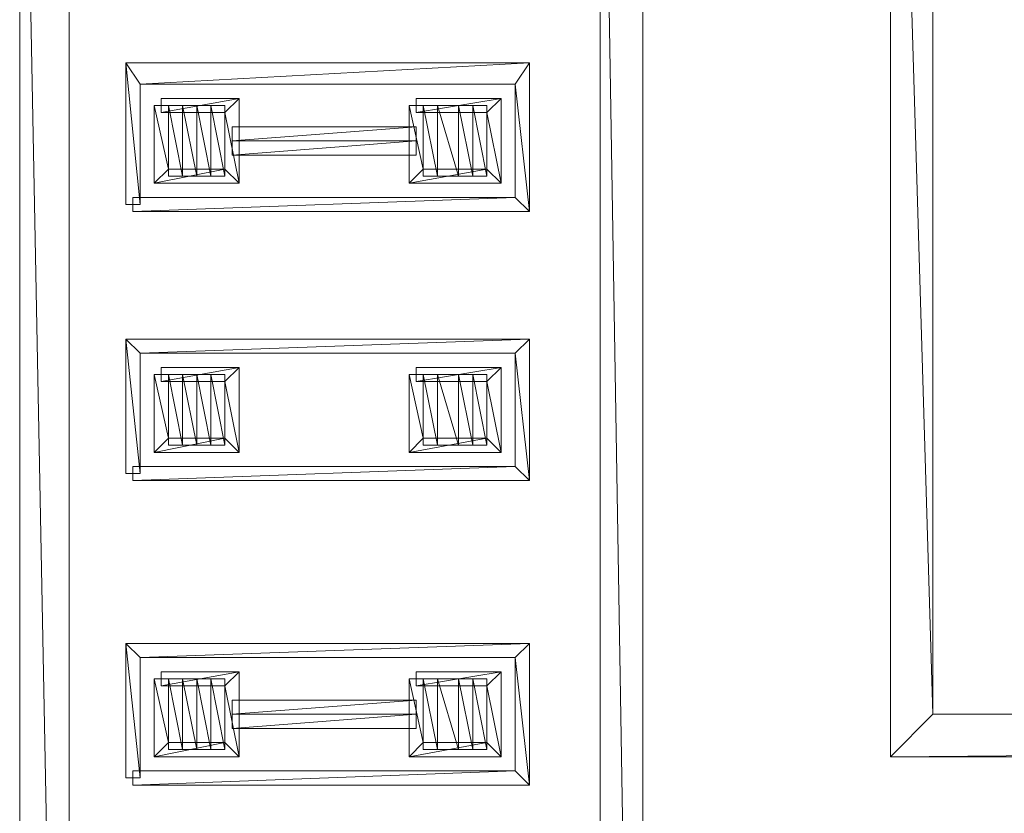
# Model space of a CAD drawing. Header units: millimetres. Extents: x 22250 to 51280, y -5012 to 7692.
# Tile 171 of 183: x 50795 to 50805, y 2803 to 2811. Entities that reach past the tile are written whole.
import ezdxf

# ---------------------------------------------------------------- set-up
doc = ezdxf.new("R2010")
doc.units = ezdxf.units.MM
doc.layers.add('Warstwa 1', color=253, linetype='Continuous', lineweight=5)

msp = doc.modelspace()

# ---------------------------------------------------------------- linework, layer by layer
at = {"layer": 'Warstwa 1'}
for points in [[(50803.9154, 2803.6212), (50803.9154, 2803.6212), (50804.328, 2804.0339), (50804.328, 2804.0339), (50804.328, 2804.0339), (50804.328, 2804.0339), (50803.9154, 2817.7886), (50803.9154, 2817.7886), (50803.9154, 2817.7886), (50803.9154, 2817.7886), (50803.9154, 2803.6212), (50803.9154, 2803.6212)], [(50804.328, 2804.0339), (50804.328, 2804.0339), (50803.9154, 2817.7886), (50803.9154, 2817.7886), (50803.9154, 2817.7886), (50803.9154, 2817.7886), (50804.328, 2817.7886), (50804.328, 2817.7886), (50804.328, 2817.7886), (50804.328, 2817.7886), (50804.328, 2804.0339), (50804.328, 2804.0339)], [(50801.5085, 2816.6194), (50801.5085, 2816.6194), (50801.0958, 2816.2067), (50801.0958, 2816.2067), (50801.0958, 2816.2067), (50801.0958, 2816.2067), (50801.5085, 2791.0357), (50801.5085, 2791.0357), (50801.5085, 2791.0357), (50801.5085, 2791.0357), (50801.5085, 2816.6194), (50801.5085, 2816.6194)], [(50795.4563, 2791.0357), (50795.4563, 2791.0357), (50795.9378, 2791.4484), (50795.9378, 2791.4484), (50795.9378, 2791.4484), (50795.9378, 2791.4484), (50795.4563, 2816.4131), (50795.4563, 2816.4131), (50795.4563, 2816.4131), (50795.4563, 2816.4131), (50795.4563, 2791.0357), (50795.4563, 2791.0357)], [(50795.9378, 2791.4484), (50795.9378, 2791.4484), (50795.4563, 2816.4131), (50795.4563, 2816.4131), (50795.4563, 2816.4131), (50795.4563, 2816.4131), (50795.9378, 2816.4131), (50795.9378, 2816.4131), (50795.9378, 2816.4131), (50795.9378, 2816.4131), (50795.9378, 2791.4484), (50795.9378, 2791.4484)], [(50801.0958, 2816.2067), (50801.0958, 2816.2067), (50801.5085, 2791.0357), (50801.5085, 2791.0357), (50801.5085, 2791.0357), (50801.5085, 2791.0357), (50801.0958, 2791.4484), (50801.0958, 2791.4484), (50801.0958, 2791.4484), (50801.0958, 2791.4484), (50801.0958, 2816.2067), (50801.0958, 2816.2067)], [(50796.4879, 2808.9855), (50796.4879, 2808.9855), (50796.6255, 2808.9855), (50796.6255, 2808.9855), (50796.6255, 2808.9855), (50796.6255, 2808.9855), (50796.4879, 2810.3611), (50796.4879, 2810.3611), (50796.4879, 2810.3611), (50796.4879, 2810.3611), (50796.4879, 2808.9855), (50796.4879, 2808.9855)], [(50796.6255, 2808.9855), (50796.6255, 2808.9855), (50796.4879, 2810.3611), (50796.4879, 2810.3611), (50796.4879, 2810.3611), (50796.4879, 2810.3611), (50796.6255, 2810.1547), (50796.6255, 2810.1547), (50796.6255, 2810.1547), (50796.6255, 2810.1547), (50796.6255, 2808.9855), (50796.6255, 2808.9855)], [(50796.4879, 2810.3611), (50796.4879, 2810.3611), (50796.6255, 2810.1547), (50796.6255, 2810.1547), (50796.6255, 2810.1547), (50796.6255, 2810.1547), (50800.408, 2810.3611), (50800.408, 2810.3611), (50800.408, 2810.3611), (50800.408, 2810.3611), (50796.4879, 2810.3611), (50796.4879, 2810.3611)], [(50796.6255, 2810.1547), (50796.6255, 2810.1547), (50800.408, 2810.3611), (50800.408, 2810.3611), (50800.408, 2810.3611), (50800.408, 2810.3611), (50800.2705, 2810.1547), (50800.2705, 2810.1547), (50800.2705, 2810.1547), (50800.2705, 2810.1547), (50796.6255, 2810.1547), (50796.6255, 2810.1547)], [(50800.408, 2810.3611), (50800.408, 2810.3611), (50800.2705, 2810.1547), (50800.2705, 2810.1547), (50800.2705, 2810.1547), (50800.2705, 2810.1547), (50800.408, 2808.9168), (50800.408, 2808.9168), (50800.408, 2808.9168), (50800.408, 2808.9168), (50800.408, 2810.3611), (50800.408, 2810.3611)], [(50800.2705, 2810.1547), (50800.2705, 2810.1547), (50800.408, 2808.9168), (50800.408, 2808.9168), (50800.408, 2808.9168), (50800.408, 2808.9168), (50800.2705, 2809.0543), (50800.2705, 2809.0543), (50800.2705, 2809.0543), (50800.2705, 2809.0543), (50800.2705, 2810.1547), (50800.2705, 2810.1547)], [(50797.4508, 2809.8795), (50797.4508, 2809.8795), (50797.5884, 2810.0171), (50797.5884, 2810.0171), (50797.5884, 2810.0171), (50797.5884, 2810.0171), (50796.8318, 2809.8795), (50796.8318, 2809.8795), (50796.8318, 2809.8795), (50796.8318, 2809.8795), (50797.4508, 2809.8795), (50797.4508, 2809.8795)], [(50797.5884, 2810.0171), (50797.5884, 2810.0171), (50796.8318, 2809.8795), (50796.8318, 2809.8795), (50796.8318, 2809.8795), (50796.8318, 2809.8795), (50796.8318, 2810.0171), (50796.8318, 2810.0171), (50796.8318, 2810.0171), (50796.8318, 2810.0171), (50797.5884, 2810.0171), (50797.5884, 2810.0171)], [(50797.5884, 2809.1919), (50797.5884, 2809.1919), (50797.4508, 2809.8795), (50797.4508, 2809.8795), (50797.4508, 2809.8795), (50797.4508, 2809.8795), (50797.5884, 2810.0171), (50797.5884, 2810.0171), (50797.5884, 2810.0171), (50797.5884, 2810.0171), (50797.5884, 2809.1919), (50797.5884, 2809.1919)], [(50799.9953, 2809.8795), (50799.9953, 2809.8795), (50800.1329, 2810.0171), (50800.1329, 2810.0171), (50800.1329, 2810.0171), (50800.1329, 2810.0171), (50799.3077, 2809.8795), (50799.3077, 2809.8795), (50799.3077, 2809.8795), (50799.3077, 2809.8795), (50799.9953, 2809.8795), (50799.9953, 2809.8795)], [(50800.1329, 2810.0171), (50800.1329, 2810.0171), (50799.3077, 2809.8795), (50799.3077, 2809.8795), (50799.3077, 2809.8795), (50799.3077, 2809.8795), (50799.3077, 2810.0171), (50799.3077, 2810.0171), (50799.3077, 2810.0171), (50799.3077, 2810.0171), (50800.1329, 2810.0171), (50800.1329, 2810.0171)], [(50800.1329, 2809.1919), (50800.1329, 2809.1919), (50799.9953, 2809.8795), (50799.9953, 2809.8795), (50799.9953, 2809.8795), (50799.9953, 2809.8795), (50800.1329, 2810.0171), (50800.1329, 2810.0171), (50800.1329, 2810.0171), (50800.1329, 2810.0171), (50800.1329, 2809.1919), (50800.1329, 2809.1919)], [(50796.9005, 2809.9484), (50796.9005, 2809.9484), (50796.7631, 2809.9484), (50796.7631, 2809.9484), (50796.7631, 2809.9484), (50796.7631, 2809.9484), (50796.9005, 2809.3295), (50796.9005, 2809.3295), (50796.9005, 2809.3295), (50796.9005, 2809.3295), (50796.9005, 2809.9484), (50796.9005, 2809.9484)], [(50796.7631, 2809.9484), (50796.7631, 2809.9484), (50796.9005, 2809.3295), (50796.9005, 2809.3295), (50796.9005, 2809.3295), (50796.9005, 2809.3295), (50796.7631, 2809.1919), (50796.7631, 2809.1919), (50796.7631, 2809.1919), (50796.7631, 2809.1919), (50796.7631, 2809.9484), (50796.7631, 2809.9484)], [(50797.0381, 2809.9484), (50797.0381, 2809.9484), (50796.9005, 2809.9484), (50796.9005, 2809.9484), (50796.9005, 2809.9484), (50796.9005, 2809.9484), (50797.0381, 2809.2606), (50797.0381, 2809.2606), (50797.0381, 2809.2606), (50797.0381, 2809.2606), (50797.0381, 2809.9484), (50797.0381, 2809.9484)], [(50796.9005, 2809.9484), (50796.9005, 2809.9484), (50797.0381, 2809.2606), (50797.0381, 2809.2606), (50797.0381, 2809.2606), (50797.0381, 2809.2606), (50796.9005, 2809.2606), (50796.9005, 2809.2606), (50796.9005, 2809.2606), (50796.9005, 2809.2606), (50796.9005, 2809.9484), (50796.9005, 2809.9484)], [(50797.1757, 2809.9484), (50797.1757, 2809.9484), (50797.0381, 2809.9484), (50797.0381, 2809.9484), (50797.0381, 2809.9484), (50797.0381, 2809.9484), (50797.1757, 2809.2606), (50797.1757, 2809.2606), (50797.1757, 2809.2606), (50797.1757, 2809.2606), (50797.1757, 2809.9484), (50797.1757, 2809.9484)], [(50797.0381, 2809.9484), (50797.0381, 2809.9484), (50797.1757, 2809.2606), (50797.1757, 2809.2606), (50797.1757, 2809.2606), (50797.1757, 2809.2606), (50797.0381, 2809.2606), (50797.0381, 2809.2606), (50797.0381, 2809.2606), (50797.0381, 2809.2606), (50797.0381, 2809.9484), (50797.0381, 2809.9484)], [(50797.3132, 2809.9484), (50797.3132, 2809.9484), (50797.1757, 2809.9484), (50797.1757, 2809.9484), (50797.1757, 2809.9484), (50797.1757, 2809.9484), (50797.3132, 2809.2606), (50797.3132, 2809.2606), (50797.3132, 2809.2606), (50797.3132, 2809.2606), (50797.3132, 2809.9484), (50797.3132, 2809.9484)], [(50797.1757, 2809.9484), (50797.1757, 2809.9484), (50797.3132, 2809.2606), (50797.3132, 2809.2606), (50797.3132, 2809.2606), (50797.3132, 2809.2606), (50797.1757, 2809.2606), (50797.1757, 2809.2606), (50797.1757, 2809.2606), (50797.1757, 2809.2606), (50797.1757, 2809.9484), (50797.1757, 2809.9484)], [(50797.4508, 2809.9484), (50797.4508, 2809.9484), (50797.3132, 2809.9484), (50797.3132, 2809.9484), (50797.3132, 2809.9484), (50797.3132, 2809.9484), (50797.4508, 2809.2606), (50797.4508, 2809.2606), (50797.4508, 2809.2606), (50797.4508, 2809.2606), (50797.4508, 2809.9484), (50797.4508, 2809.9484)], [(50797.3132, 2809.9484), (50797.3132, 2809.9484), (50797.4508, 2809.2606), (50797.4508, 2809.2606), (50797.4508, 2809.2606), (50797.4508, 2809.2606), (50797.3132, 2809.2606), (50797.3132, 2809.2606), (50797.3132, 2809.2606), (50797.3132, 2809.2606), (50797.3132, 2809.9484), (50797.3132, 2809.9484)], [(50799.3764, 2809.9484), (50799.3764, 2809.9484), (50799.2389, 2809.9484), (50799.2389, 2809.9484), (50799.2389, 2809.9484), (50799.2389, 2809.9484), (50799.3764, 2809.3295), (50799.3764, 2809.3295), (50799.3764, 2809.3295), (50799.3764, 2809.3295), (50799.3764, 2809.9484), (50799.3764, 2809.9484)], [(50799.2389, 2809.9484), (50799.2389, 2809.9484), (50799.3764, 2809.3295), (50799.3764, 2809.3295), (50799.3764, 2809.3295), (50799.3764, 2809.3295), (50799.2389, 2809.1919), (50799.2389, 2809.1919), (50799.2389, 2809.1919), (50799.2389, 2809.1919), (50799.2389, 2809.9484), (50799.2389, 2809.9484)], [(50799.514, 2809.9484), (50799.514, 2809.9484), (50799.3764, 2809.9484), (50799.3764, 2809.9484), (50799.3764, 2809.9484), (50799.3764, 2809.9484), (50799.514, 2809.2606), (50799.514, 2809.2606), (50799.514, 2809.2606), (50799.514, 2809.2606), (50799.514, 2809.9484), (50799.514, 2809.9484)], [(50799.3764, 2809.9484), (50799.3764, 2809.9484), (50799.514, 2809.2606), (50799.514, 2809.2606), (50799.514, 2809.2606), (50799.514, 2809.2606), (50799.3764, 2809.2606), (50799.3764, 2809.2606), (50799.3764, 2809.2606), (50799.3764, 2809.2606), (50799.3764, 2809.9484), (50799.3764, 2809.9484)], [(50799.7203, 2809.9484), (50799.7203, 2809.9484), (50799.514, 2809.9484), (50799.514, 2809.9484), (50799.514, 2809.9484), (50799.514, 2809.9484), (50799.7203, 2809.2606), (50799.7203, 2809.2606), (50799.7203, 2809.2606), (50799.7203, 2809.2606), (50799.7203, 2809.9484), (50799.7203, 2809.9484)], [(50799.514, 2809.9484), (50799.514, 2809.9484), (50799.7203, 2809.2606), (50799.7203, 2809.2606), (50799.7203, 2809.2606), (50799.7203, 2809.2606), (50799.514, 2809.2606), (50799.514, 2809.2606), (50799.514, 2809.2606), (50799.514, 2809.2606), (50799.514, 2809.9484), (50799.514, 2809.9484)], [(50799.8579, 2809.9484), (50799.8579, 2809.9484), (50799.7203, 2809.9484), (50799.7203, 2809.9484), (50799.7203, 2809.9484), (50799.7203, 2809.9484), (50799.8579, 2809.2606), (50799.8579, 2809.2606), (50799.8579, 2809.2606), (50799.8579, 2809.2606), (50799.8579, 2809.9484), (50799.8579, 2809.9484)], [(50799.7203, 2809.9484), (50799.7203, 2809.9484), (50799.8579, 2809.2606), (50799.8579, 2809.2606), (50799.8579, 2809.2606), (50799.8579, 2809.2606), (50799.7203, 2809.2606), (50799.7203, 2809.2606), (50799.7203, 2809.2606), (50799.7203, 2809.2606), (50799.7203, 2809.9484), (50799.7203, 2809.9484)], [(50799.9953, 2809.9484), (50799.9953, 2809.9484), (50799.8579, 2809.9484), (50799.8579, 2809.9484), (50799.8579, 2809.9484), (50799.8579, 2809.9484), (50799.9953, 2809.2606), (50799.9953, 2809.2606), (50799.9953, 2809.2606), (50799.9953, 2809.2606), (50799.9953, 2809.9484), (50799.9953, 2809.9484)], [(50799.8579, 2809.9484), (50799.8579, 2809.9484), (50799.9953, 2809.2606), (50799.9953, 2809.2606), (50799.9953, 2809.2606), (50799.9953, 2809.2606), (50799.8579, 2809.2606), (50799.8579, 2809.2606), (50799.8579, 2809.2606), (50799.8579, 2809.2606), (50799.8579, 2809.9484), (50799.8579, 2809.9484)], [(50797.4508, 2809.3295), (50797.4508, 2809.3295), (50797.5884, 2809.1919), (50797.5884, 2809.1919), (50797.5884, 2809.1919), (50797.5884, 2809.1919), (50797.4508, 2809.8795), (50797.4508, 2809.8795), (50797.4508, 2809.8795), (50797.4508, 2809.8795), (50797.4508, 2809.3295), (50797.4508, 2809.3295)], [(50799.9953, 2809.3295), (50799.9953, 2809.3295), (50800.1329, 2809.1919), (50800.1329, 2809.1919), (50800.1329, 2809.1919), (50800.1329, 2809.1919), (50799.9953, 2809.8795), (50799.9953, 2809.8795), (50799.9953, 2809.8795), (50799.9953, 2809.8795), (50799.9953, 2809.3295), (50799.9953, 2809.3295)], [(50797.5195, 2809.7421), (50797.5195, 2809.7421), (50797.5195, 2809.6045), (50797.5195, 2809.6045), (50797.5195, 2809.6045), (50797.5195, 2809.6045), (50799.3077, 2809.7421), (50799.3077, 2809.7421), (50799.3077, 2809.7421), (50799.3077, 2809.7421), (50797.5195, 2809.7421), (50797.5195, 2809.7421)], [(50797.5195, 2809.6045), (50797.5195, 2809.6045), (50799.3077, 2809.7421), (50799.3077, 2809.7421), (50799.3077, 2809.7421), (50799.3077, 2809.7421), (50799.3077, 2809.6045), (50799.3077, 2809.6045), (50799.3077, 2809.6045), (50799.3077, 2809.6045), (50797.5195, 2809.6045), (50797.5195, 2809.6045)], [(50797.5195, 2809.6045), (50797.5195, 2809.6045), (50797.5195, 2809.4669), (50797.5195, 2809.4669), (50797.5195, 2809.4669), (50797.5195, 2809.4669), (50799.3077, 2809.6045), (50799.3077, 2809.6045), (50799.3077, 2809.6045), (50799.3077, 2809.6045), (50797.5195, 2809.6045), (50797.5195, 2809.6045)], [(50797.5195, 2809.4669), (50797.5195, 2809.4669), (50799.3077, 2809.6045), (50799.3077, 2809.6045), (50799.3077, 2809.6045), (50799.3077, 2809.6045), (50799.3077, 2809.4669), (50799.3077, 2809.4669), (50799.3077, 2809.4669), (50799.3077, 2809.4669), (50797.5195, 2809.4669), (50797.5195, 2809.4669)], [(50796.9005, 2809.3295), (50796.9005, 2809.3295), (50796.7631, 2809.1919), (50796.7631, 2809.1919), (50796.7631, 2809.1919), (50796.7631, 2809.1919), (50797.4508, 2809.3295), (50797.4508, 2809.3295), (50797.4508, 2809.3295), (50797.4508, 2809.3295), (50796.9005, 2809.3295), (50796.9005, 2809.3295)], [(50796.7631, 2809.1919), (50796.7631, 2809.1919), (50797.4508, 2809.3295), (50797.4508, 2809.3295), (50797.4508, 2809.3295), (50797.4508, 2809.3295), (50797.5884, 2809.1919), (50797.5884, 2809.1919), (50797.5884, 2809.1919), (50797.5884, 2809.1919), (50796.7631, 2809.1919), (50796.7631, 2809.1919)], [(50799.3764, 2809.3295), (50799.3764, 2809.3295), (50799.2389, 2809.1919), (50799.2389, 2809.1919), (50799.2389, 2809.1919), (50799.2389, 2809.1919), (50799.9953, 2809.3295), (50799.9953, 2809.3295), (50799.9953, 2809.3295), (50799.9953, 2809.3295), (50799.3764, 2809.3295), (50799.3764, 2809.3295)], [(50799.2389, 2809.1919), (50799.2389, 2809.1919), (50799.9953, 2809.3295), (50799.9953, 2809.3295), (50799.9953, 2809.3295), (50799.9953, 2809.3295), (50800.1329, 2809.1919), (50800.1329, 2809.1919), (50800.1329, 2809.1919), (50800.1329, 2809.1919), (50799.2389, 2809.1919), (50799.2389, 2809.1919)], [(50800.408, 2808.9168), (50800.408, 2808.9168), (50800.2705, 2809.0543), (50800.2705, 2809.0543), (50800.2705, 2809.0543), (50800.2705, 2809.0543), (50796.5568, 2808.9168), (50796.5568, 2808.9168), (50796.5568, 2808.9168), (50796.5568, 2808.9168), (50800.408, 2808.9168), (50800.408, 2808.9168)], [(50800.2705, 2809.0543), (50800.2705, 2809.0543), (50796.5568, 2808.9168), (50796.5568, 2808.9168), (50796.5568, 2808.9168), (50796.5568, 2808.9168), (50796.5568, 2809.0543), (50796.5568, 2809.0543), (50796.5568, 2809.0543), (50796.5568, 2809.0543), (50800.2705, 2809.0543), (50800.2705, 2809.0543)], [(50796.4879, 2806.3721), (50796.4879, 2806.3721), (50796.6255, 2806.3721), (50796.6255, 2806.3721), (50796.6255, 2806.3721), (50796.6255, 2806.3721), (50796.4879, 2807.6789), (50796.4879, 2807.6789), (50796.4879, 2807.6789), (50796.4879, 2807.6789), (50796.4879, 2806.3721), (50796.4879, 2806.3721)], [(50796.6255, 2806.3721), (50796.6255, 2806.3721), (50796.4879, 2807.6789), (50796.4879, 2807.6789), (50796.4879, 2807.6789), (50796.4879, 2807.6789), (50796.6255, 2807.5413), (50796.6255, 2807.5413), (50796.6255, 2807.5413), (50796.6255, 2807.5413), (50796.6255, 2806.3721), (50796.6255, 2806.3721)], [(50796.4879, 2807.6789), (50796.4879, 2807.6789), (50796.6255, 2807.5413), (50796.6255, 2807.5413), (50796.6255, 2807.5413), (50796.6255, 2807.5413), (50800.408, 2807.6789), (50800.408, 2807.6789), (50800.408, 2807.6789), (50800.408, 2807.6789), (50796.4879, 2807.6789), (50796.4879, 2807.6789)], [(50796.6255, 2807.5413), (50796.6255, 2807.5413), (50800.408, 2807.6789), (50800.408, 2807.6789), (50800.408, 2807.6789), (50800.408, 2807.6789), (50800.2705, 2807.5413), (50800.2705, 2807.5413), (50800.2705, 2807.5413), (50800.2705, 2807.5413), (50796.6255, 2807.5413), (50796.6255, 2807.5413)], [(50800.408, 2807.6789), (50800.408, 2807.6789), (50800.2705, 2807.5413), (50800.2705, 2807.5413), (50800.2705, 2807.5413), (50800.2705, 2807.5413), (50800.408, 2806.3034), (50800.408, 2806.3034), (50800.408, 2806.3034), (50800.408, 2806.3034), (50800.408, 2807.6789), (50800.408, 2807.6789)], [(50800.2705, 2807.5413), (50800.2705, 2807.5413), (50800.408, 2806.3034), (50800.408, 2806.3034), (50800.408, 2806.3034), (50800.408, 2806.3034), (50800.2705, 2806.441), (50800.2705, 2806.441), (50800.2705, 2806.441), (50800.2705, 2806.441), (50800.2705, 2807.5413), (50800.2705, 2807.5413)], [(50796.9005, 2807.335), (50796.9005, 2807.335), (50796.7631, 2807.335), (50796.7631, 2807.335), (50796.7631, 2807.335), (50796.7631, 2807.335), (50796.9005, 2806.716), (50796.9005, 2806.716), (50796.9005, 2806.716), (50796.9005, 2806.716), (50796.9005, 2807.335), (50796.9005, 2807.335)], [(50796.7631, 2807.335), (50796.7631, 2807.335), (50796.9005, 2806.716), (50796.9005, 2806.716), (50796.9005, 2806.716), (50796.9005, 2806.716), (50796.7631, 2806.5784), (50796.7631, 2806.5784), (50796.7631, 2806.5784), (50796.7631, 2806.5784), (50796.7631, 2807.335), (50796.7631, 2807.335)], [(50797.4508, 2807.2663), (50797.4508, 2807.2663), (50797.5884, 2807.4037), (50797.5884, 2807.4037), (50797.5884, 2807.4037), (50797.5884, 2807.4037), (50796.8318, 2807.2663), (50796.8318, 2807.2663), (50796.8318, 2807.2663), (50796.8318, 2807.2663), (50797.4508, 2807.2663), (50797.4508, 2807.2663)], [(50797.5884, 2807.4037), (50797.5884, 2807.4037), (50796.8318, 2807.2663), (50796.8318, 2807.2663), (50796.8318, 2807.2663), (50796.8318, 2807.2663), (50796.8318, 2807.4037), (50796.8318, 2807.4037), (50796.8318, 2807.4037), (50796.8318, 2807.4037), (50797.5884, 2807.4037), (50797.5884, 2807.4037)], [(50797.0381, 2807.335), (50797.0381, 2807.335), (50796.9005, 2807.335), (50796.9005, 2807.335), (50796.9005, 2807.335), (50796.9005, 2807.335), (50797.0381, 2806.6473), (50797.0381, 2806.6473), (50797.0381, 2806.6473), (50797.0381, 2806.6473), (50797.0381, 2807.335), (50797.0381, 2807.335)], [(50796.9005, 2807.335), (50796.9005, 2807.335), (50797.0381, 2806.6473), (50797.0381, 2806.6473), (50797.0381, 2806.6473), (50797.0381, 2806.6473), (50796.9005, 2806.6473), (50796.9005, 2806.6473), (50796.9005, 2806.6473), (50796.9005, 2806.6473), (50796.9005, 2807.335), (50796.9005, 2807.335)], [(50797.1757, 2807.335), (50797.1757, 2807.335), (50797.0381, 2807.335), (50797.0381, 2807.335), (50797.0381, 2807.335), (50797.0381, 2807.335), (50797.1757, 2806.6473), (50797.1757, 2806.6473), (50797.1757, 2806.6473), (50797.1757, 2806.6473), (50797.1757, 2807.335), (50797.1757, 2807.335)], [(50797.0381, 2807.335), (50797.0381, 2807.335), (50797.1757, 2806.6473), (50797.1757, 2806.6473), (50797.1757, 2806.6473), (50797.1757, 2806.6473), (50797.0381, 2806.6473), (50797.0381, 2806.6473), (50797.0381, 2806.6473), (50797.0381, 2806.6473), (50797.0381, 2807.335), (50797.0381, 2807.335)], [(50797.3132, 2807.335), (50797.3132, 2807.335), (50797.1757, 2807.335), (50797.1757, 2807.335), (50797.1757, 2807.335), (50797.1757, 2807.335), (50797.3132, 2806.6473), (50797.3132, 2806.6473), (50797.3132, 2806.6473), (50797.3132, 2806.6473), (50797.3132, 2807.335), (50797.3132, 2807.335)], [(50797.1757, 2807.335), (50797.1757, 2807.335), (50797.3132, 2806.6473), (50797.3132, 2806.6473), (50797.3132, 2806.6473), (50797.3132, 2806.6473), (50797.1757, 2806.6473), (50797.1757, 2806.6473), (50797.1757, 2806.6473), (50797.1757, 2806.6473), (50797.1757, 2807.335), (50797.1757, 2807.335)], [(50797.4508, 2807.335), (50797.4508, 2807.335), (50797.3132, 2807.335), (50797.3132, 2807.335), (50797.3132, 2807.335), (50797.3132, 2807.335), (50797.4508, 2806.6473), (50797.4508, 2806.6473), (50797.4508, 2806.6473), (50797.4508, 2806.6473), (50797.4508, 2807.335), (50797.4508, 2807.335)], [(50797.3132, 2807.335), (50797.3132, 2807.335), (50797.4508, 2806.6473), (50797.4508, 2806.6473), (50797.4508, 2806.6473), (50797.4508, 2806.6473), (50797.3132, 2806.6473), (50797.3132, 2806.6473), (50797.3132, 2806.6473), (50797.3132, 2806.6473), (50797.3132, 2807.335), (50797.3132, 2807.335)], [(50797.5884, 2806.5784), (50797.5884, 2806.5784), (50797.4508, 2807.2663), (50797.4508, 2807.2663), (50797.4508, 2807.2663), (50797.4508, 2807.2663), (50797.5884, 2807.4037), (50797.5884, 2807.4037), (50797.5884, 2807.4037), (50797.5884, 2807.4037), (50797.5884, 2806.5784), (50797.5884, 2806.5784)], [(50799.3764, 2807.335), (50799.3764, 2807.335), (50799.2389, 2807.335), (50799.2389, 2807.335), (50799.2389, 2807.335), (50799.2389, 2807.335), (50799.3764, 2806.716), (50799.3764, 2806.716), (50799.3764, 2806.716), (50799.3764, 2806.716), (50799.3764, 2807.335), (50799.3764, 2807.335)], [(50799.2389, 2807.335), (50799.2389, 2807.335), (50799.3764, 2806.716), (50799.3764, 2806.716), (50799.3764, 2806.716), (50799.3764, 2806.716), (50799.2389, 2806.5784), (50799.2389, 2806.5784), (50799.2389, 2806.5784), (50799.2389, 2806.5784), (50799.2389, 2807.335), (50799.2389, 2807.335)], [(50799.9953, 2807.2663), (50799.9953, 2807.2663), (50800.1329, 2807.4037), (50800.1329, 2807.4037), (50800.1329, 2807.4037), (50800.1329, 2807.4037), (50799.3077, 2807.2663), (50799.3077, 2807.2663), (50799.3077, 2807.2663), (50799.3077, 2807.2663), (50799.9953, 2807.2663), (50799.9953, 2807.2663)], [(50800.1329, 2807.4037), (50800.1329, 2807.4037), (50799.3077, 2807.2663), (50799.3077, 2807.2663), (50799.3077, 2807.2663), (50799.3077, 2807.2663), (50799.3077, 2807.4037), (50799.3077, 2807.4037), (50799.3077, 2807.4037), (50799.3077, 2807.4037), (50800.1329, 2807.4037), (50800.1329, 2807.4037)], [(50799.514, 2807.335), (50799.514, 2807.335), (50799.3764, 2807.335), (50799.3764, 2807.335), (50799.3764, 2807.335), (50799.3764, 2807.335), (50799.514, 2806.6473), (50799.514, 2806.6473), (50799.514, 2806.6473), (50799.514, 2806.6473), (50799.514, 2807.335), (50799.514, 2807.335)], [(50799.3764, 2807.335), (50799.3764, 2807.335), (50799.514, 2806.6473), (50799.514, 2806.6473), (50799.514, 2806.6473), (50799.514, 2806.6473), (50799.3764, 2806.6473), (50799.3764, 2806.6473), (50799.3764, 2806.6473), (50799.3764, 2806.6473), (50799.3764, 2807.335), (50799.3764, 2807.335)], [(50799.7203, 2807.335), (50799.7203, 2807.335), (50799.514, 2807.335), (50799.514, 2807.335), (50799.514, 2807.335), (50799.514, 2807.335), (50799.7203, 2806.6473), (50799.7203, 2806.6473), (50799.7203, 2806.6473), (50799.7203, 2806.6473), (50799.7203, 2807.335), (50799.7203, 2807.335)], [(50799.514, 2807.335), (50799.514, 2807.335), (50799.7203, 2806.6473), (50799.7203, 2806.6473), (50799.7203, 2806.6473), (50799.7203, 2806.6473), (50799.514, 2806.6473), (50799.514, 2806.6473), (50799.514, 2806.6473), (50799.514, 2806.6473), (50799.514, 2807.335), (50799.514, 2807.335)], [(50799.8579, 2807.335), (50799.8579, 2807.335), (50799.7203, 2807.335), (50799.7203, 2807.335), (50799.7203, 2807.335), (50799.7203, 2807.335), (50799.8579, 2806.6473), (50799.8579, 2806.6473), (50799.8579, 2806.6473), (50799.8579, 2806.6473), (50799.8579, 2807.335), (50799.8579, 2807.335)], [(50799.7203, 2807.335), (50799.7203, 2807.335), (50799.8579, 2806.6473), (50799.8579, 2806.6473), (50799.8579, 2806.6473), (50799.8579, 2806.6473), (50799.7203, 2806.6473), (50799.7203, 2806.6473), (50799.7203, 2806.6473), (50799.7203, 2806.6473), (50799.7203, 2807.335), (50799.7203, 2807.335)], [(50799.9953, 2807.335), (50799.9953, 2807.335), (50799.8579, 2807.335), (50799.8579, 2807.335), (50799.8579, 2807.335), (50799.8579, 2807.335), (50799.9953, 2806.6473), (50799.9953, 2806.6473), (50799.9953, 2806.6473), (50799.9953, 2806.6473), (50799.9953, 2807.335), (50799.9953, 2807.335)], [(50799.8579, 2807.335), (50799.8579, 2807.335), (50799.9953, 2806.6473), (50799.9953, 2806.6473), (50799.9953, 2806.6473), (50799.9953, 2806.6473), (50799.8579, 2806.6473), (50799.8579, 2806.6473), (50799.8579, 2806.6473), (50799.8579, 2806.6473), (50799.8579, 2807.335), (50799.8579, 2807.335)], [(50800.1329, 2806.5784), (50800.1329, 2806.5784), (50799.9953, 2807.2663), (50799.9953, 2807.2663), (50799.9953, 2807.2663), (50799.9953, 2807.2663), (50800.1329, 2807.4037), (50800.1329, 2807.4037), (50800.1329, 2807.4037), (50800.1329, 2807.4037), (50800.1329, 2806.5784), (50800.1329, 2806.5784)], [(50797.4508, 2806.716), (50797.4508, 2806.716), (50797.5884, 2806.5784), (50797.5884, 2806.5784), (50797.5884, 2806.5784), (50797.5884, 2806.5784), (50797.4508, 2807.2663), (50797.4508, 2807.2663), (50797.4508, 2807.2663), (50797.4508, 2807.2663), (50797.4508, 2806.716), (50797.4508, 2806.716)], [(50799.9953, 2806.716), (50799.9953, 2806.716), (50800.1329, 2806.5784), (50800.1329, 2806.5784), (50800.1329, 2806.5784), (50800.1329, 2806.5784), (50799.9953, 2807.2663), (50799.9953, 2807.2663), (50799.9953, 2807.2663), (50799.9953, 2807.2663), (50799.9953, 2806.716), (50799.9953, 2806.716)], [(50796.9005, 2806.716), (50796.9005, 2806.716), (50796.7631, 2806.5784), (50796.7631, 2806.5784), (50796.7631, 2806.5784), (50796.7631, 2806.5784), (50797.4508, 2806.716), (50797.4508, 2806.716), (50797.4508, 2806.716), (50797.4508, 2806.716), (50796.9005, 2806.716), (50796.9005, 2806.716)], [(50796.7631, 2806.5784), (50796.7631, 2806.5784), (50797.4508, 2806.716), (50797.4508, 2806.716), (50797.4508, 2806.716), (50797.4508, 2806.716), (50797.5884, 2806.5784), (50797.5884, 2806.5784), (50797.5884, 2806.5784), (50797.5884, 2806.5784), (50796.7631, 2806.5784), (50796.7631, 2806.5784)], [(50799.3764, 2806.716), (50799.3764, 2806.716), (50799.2389, 2806.5784), (50799.2389, 2806.5784), (50799.2389, 2806.5784), (50799.2389, 2806.5784), (50799.9953, 2806.716), (50799.9953, 2806.716), (50799.9953, 2806.716), (50799.9953, 2806.716), (50799.3764, 2806.716), (50799.3764, 2806.716)], [(50799.2389, 2806.5784), (50799.2389, 2806.5784), (50799.9953, 2806.716), (50799.9953, 2806.716), (50799.9953, 2806.716), (50799.9953, 2806.716), (50800.1329, 2806.5784), (50800.1329, 2806.5784), (50800.1329, 2806.5784), (50800.1329, 2806.5784), (50799.2389, 2806.5784), (50799.2389, 2806.5784)], [(50800.408, 2806.3034), (50800.408, 2806.3034), (50800.2705, 2806.441), (50800.2705, 2806.441), (50800.2705, 2806.441), (50800.2705, 2806.441), (50796.5568, 2806.3034), (50796.5568, 2806.3034), (50796.5568, 2806.3034), (50796.5568, 2806.3034), (50800.408, 2806.3034), (50800.408, 2806.3034)], [(50800.2705, 2806.441), (50800.2705, 2806.441), (50796.5568, 2806.3034), (50796.5568, 2806.3034), (50796.5568, 2806.3034), (50796.5568, 2806.3034), (50796.5568, 2806.441), (50796.5568, 2806.441), (50796.5568, 2806.441), (50796.5568, 2806.441), (50800.2705, 2806.441), (50800.2705, 2806.441)], [(50796.4879, 2803.4149), (50796.4879, 2803.4149), (50796.6255, 2803.4149), (50796.6255, 2803.4149), (50796.6255, 2803.4149), (50796.6255, 2803.4149), (50796.4879, 2804.7216), (50796.4879, 2804.7216), (50796.4879, 2804.7216), (50796.4879, 2804.7216), (50796.4879, 2803.4149), (50796.4879, 2803.4149)], [(50796.6255, 2803.4149), (50796.6255, 2803.4149), (50796.4879, 2804.7216), (50796.4879, 2804.7216), (50796.4879, 2804.7216), (50796.4879, 2804.7216), (50796.6255, 2804.5841), (50796.6255, 2804.5841), (50796.6255, 2804.5841), (50796.6255, 2804.5841), (50796.6255, 2803.4149), (50796.6255, 2803.4149)], [(50796.4879, 2804.7216), (50796.4879, 2804.7216), (50796.6255, 2804.5841), (50796.6255, 2804.5841), (50796.6255, 2804.5841), (50796.6255, 2804.5841), (50800.408, 2804.7216), (50800.408, 2804.7216), (50800.408, 2804.7216), (50800.408, 2804.7216), (50796.4879, 2804.7216), (50796.4879, 2804.7216)], [(50796.6255, 2804.5841), (50796.6255, 2804.5841), (50800.408, 2804.7216), (50800.408, 2804.7216), (50800.408, 2804.7216), (50800.408, 2804.7216), (50800.2705, 2804.5841), (50800.2705, 2804.5841), (50800.2705, 2804.5841), (50800.2705, 2804.5841), (50796.6255, 2804.5841), (50796.6255, 2804.5841)], [(50800.408, 2804.7216), (50800.408, 2804.7216), (50800.2705, 2804.5841), (50800.2705, 2804.5841), (50800.2705, 2804.5841), (50800.2705, 2804.5841), (50800.408, 2803.3462), (50800.408, 2803.3462), (50800.408, 2803.3462), (50800.408, 2803.3462), (50800.408, 2804.7216), (50800.408, 2804.7216)], [(50800.2705, 2804.5841), (50800.2705, 2804.5841), (50800.408, 2803.3462), (50800.408, 2803.3462), (50800.408, 2803.3462), (50800.408, 2803.3462), (50800.2705, 2803.4836), (50800.2705, 2803.4836), (50800.2705, 2803.4836), (50800.2705, 2803.4836), (50800.2705, 2804.5841), (50800.2705, 2804.5841)], [(50796.9005, 2804.3778), (50796.9005, 2804.3778), (50796.7631, 2804.3778), (50796.7631, 2804.3778), (50796.7631, 2804.3778), (50796.7631, 2804.3778), (50796.9005, 2803.7588), (50796.9005, 2803.7588), (50796.9005, 2803.7588), (50796.9005, 2803.7588), (50796.9005, 2804.3778), (50796.9005, 2804.3778)], [(50796.7631, 2804.3778), (50796.7631, 2804.3778), (50796.9005, 2803.7588), (50796.9005, 2803.7588), (50796.9005, 2803.7588), (50796.9005, 2803.7588), (50796.7631, 2803.6212), (50796.7631, 2803.6212), (50796.7631, 2803.6212), (50796.7631, 2803.6212), (50796.7631, 2804.3778), (50796.7631, 2804.3778)], [(50797.4508, 2804.3089), (50797.4508, 2804.3089), (50797.5884, 2804.4465), (50797.5884, 2804.4465), (50797.5884, 2804.4465), (50797.5884, 2804.4465), (50796.8318, 2804.3089), (50796.8318, 2804.3089), (50796.8318, 2804.3089), (50796.8318, 2804.3089), (50797.4508, 2804.3089), (50797.4508, 2804.3089)], [(50797.5884, 2804.4465), (50797.5884, 2804.4465), (50796.8318, 2804.3089), (50796.8318, 2804.3089), (50796.8318, 2804.3089), (50796.8318, 2804.3089), (50796.8318, 2804.4465), (50796.8318, 2804.4465), (50796.8318, 2804.4465), (50796.8318, 2804.4465), (50797.5884, 2804.4465), (50797.5884, 2804.4465)], [(50797.0381, 2804.3778), (50797.0381, 2804.3778), (50796.9005, 2804.3778), (50796.9005, 2804.3778), (50796.9005, 2804.3778), (50796.9005, 2804.3778), (50797.0381, 2803.69), (50797.0381, 2803.69), (50797.0381, 2803.69), (50797.0381, 2803.69), (50797.0381, 2804.3778), (50797.0381, 2804.3778)], [(50796.9005, 2804.3778), (50796.9005, 2804.3778), (50797.0381, 2803.69), (50797.0381, 2803.69), (50797.0381, 2803.69), (50797.0381, 2803.69), (50796.9005, 2803.69), (50796.9005, 2803.69), (50796.9005, 2803.69), (50796.9005, 2803.69), (50796.9005, 2804.3778), (50796.9005, 2804.3778)], [(50797.1757, 2804.3778), (50797.1757, 2804.3778), (50797.0381, 2804.3778), (50797.0381, 2804.3778), (50797.0381, 2804.3778), (50797.0381, 2804.3778), (50797.1757, 2803.69), (50797.1757, 2803.69), (50797.1757, 2803.69), (50797.1757, 2803.69), (50797.1757, 2804.3778), (50797.1757, 2804.3778)], [(50797.0381, 2804.3778), (50797.0381, 2804.3778), (50797.1757, 2803.69), (50797.1757, 2803.69), (50797.1757, 2803.69), (50797.1757, 2803.69), (50797.0381, 2803.69), (50797.0381, 2803.69), (50797.0381, 2803.69), (50797.0381, 2803.69), (50797.0381, 2804.3778), (50797.0381, 2804.3778)], [(50797.3132, 2804.3778), (50797.3132, 2804.3778), (50797.1757, 2804.3778), (50797.1757, 2804.3778), (50797.1757, 2804.3778), (50797.1757, 2804.3778), (50797.3132, 2803.69), (50797.3132, 2803.69), (50797.3132, 2803.69), (50797.3132, 2803.69), (50797.3132, 2804.3778), (50797.3132, 2804.3778)], [(50797.1757, 2804.3778), (50797.1757, 2804.3778), (50797.3132, 2803.69), (50797.3132, 2803.69), (50797.3132, 2803.69), (50797.3132, 2803.69), (50797.1757, 2803.69), (50797.1757, 2803.69), (50797.1757, 2803.69), (50797.1757, 2803.69), (50797.1757, 2804.3778), (50797.1757, 2804.3778)], [(50797.4508, 2804.3778), (50797.4508, 2804.3778), (50797.3132, 2804.3778), (50797.3132, 2804.3778), (50797.3132, 2804.3778), (50797.3132, 2804.3778), (50797.4508, 2803.69), (50797.4508, 2803.69), (50797.4508, 2803.69), (50797.4508, 2803.69), (50797.4508, 2804.3778), (50797.4508, 2804.3778)], [(50797.3132, 2804.3778), (50797.3132, 2804.3778), (50797.4508, 2803.69), (50797.4508, 2803.69), (50797.4508, 2803.69), (50797.4508, 2803.69), (50797.3132, 2803.69), (50797.3132, 2803.69), (50797.3132, 2803.69), (50797.3132, 2803.69), (50797.3132, 2804.3778), (50797.3132, 2804.3778)], [(50797.5884, 2803.6212), (50797.5884, 2803.6212), (50797.4508, 2804.3089), (50797.4508, 2804.3089), (50797.4508, 2804.3089), (50797.4508, 2804.3089), (50797.5884, 2804.4465), (50797.5884, 2804.4465), (50797.5884, 2804.4465), (50797.5884, 2804.4465), (50797.5884, 2803.6212), (50797.5884, 2803.6212)], [(50799.3764, 2804.3778), (50799.3764, 2804.3778), (50799.2389, 2804.3778), (50799.2389, 2804.3778), (50799.2389, 2804.3778), (50799.2389, 2804.3778), (50799.3764, 2803.7588), (50799.3764, 2803.7588), (50799.3764, 2803.7588), (50799.3764, 2803.7588), (50799.3764, 2804.3778), (50799.3764, 2804.3778)], [(50799.2389, 2804.3778), (50799.2389, 2804.3778), (50799.3764, 2803.7588), (50799.3764, 2803.7588), (50799.3764, 2803.7588), (50799.3764, 2803.7588), (50799.2389, 2803.6212), (50799.2389, 2803.6212), (50799.2389, 2803.6212), (50799.2389, 2803.6212), (50799.2389, 2804.3778), (50799.2389, 2804.3778)], [(50799.9953, 2804.3089), (50799.9953, 2804.3089), (50800.1329, 2804.4465), (50800.1329, 2804.4465), (50800.1329, 2804.4465), (50800.1329, 2804.4465), (50799.3077, 2804.3089), (50799.3077, 2804.3089), (50799.3077, 2804.3089), (50799.3077, 2804.3089), (50799.9953, 2804.3089), (50799.9953, 2804.3089)], [(50800.1329, 2804.4465), (50800.1329, 2804.4465), (50799.3077, 2804.3089), (50799.3077, 2804.3089), (50799.3077, 2804.3089), (50799.3077, 2804.3089), (50799.3077, 2804.4465), (50799.3077, 2804.4465), (50799.3077, 2804.4465), (50799.3077, 2804.4465), (50800.1329, 2804.4465), (50800.1329, 2804.4465)], [(50799.514, 2804.3778), (50799.514, 2804.3778), (50799.3764, 2804.3778), (50799.3764, 2804.3778), (50799.3764, 2804.3778), (50799.3764, 2804.3778), (50799.514, 2803.69), (50799.514, 2803.69), (50799.514, 2803.69), (50799.514, 2803.69), (50799.514, 2804.3778), (50799.514, 2804.3778)], [(50799.3764, 2804.3778), (50799.3764, 2804.3778), (50799.514, 2803.69), (50799.514, 2803.69), (50799.514, 2803.69), (50799.514, 2803.69), (50799.3764, 2803.69), (50799.3764, 2803.69), (50799.3764, 2803.69), (50799.3764, 2803.69), (50799.3764, 2804.3778), (50799.3764, 2804.3778)], [(50799.7203, 2804.3778), (50799.7203, 2804.3778), (50799.514, 2804.3778), (50799.514, 2804.3778), (50799.514, 2804.3778), (50799.514, 2804.3778), (50799.7203, 2803.69), (50799.7203, 2803.69), (50799.7203, 2803.69), (50799.7203, 2803.69), (50799.7203, 2804.3778), (50799.7203, 2804.3778)], [(50799.514, 2804.3778), (50799.514, 2804.3778), (50799.7203, 2803.69), (50799.7203, 2803.69), (50799.7203, 2803.69), (50799.7203, 2803.69), (50799.514, 2803.69), (50799.514, 2803.69), (50799.514, 2803.69), (50799.514, 2803.69), (50799.514, 2804.3778), (50799.514, 2804.3778)], [(50799.8579, 2804.3778), (50799.8579, 2804.3778), (50799.7203, 2804.3778), (50799.7203, 2804.3778), (50799.7203, 2804.3778), (50799.7203, 2804.3778), (50799.8579, 2803.69), (50799.8579, 2803.69), (50799.8579, 2803.69), (50799.8579, 2803.69), (50799.8579, 2804.3778), (50799.8579, 2804.3778)], [(50799.7203, 2804.3778), (50799.7203, 2804.3778), (50799.8579, 2803.69), (50799.8579, 2803.69), (50799.8579, 2803.69), (50799.8579, 2803.69), (50799.7203, 2803.69), (50799.7203, 2803.69), (50799.7203, 2803.69), (50799.7203, 2803.69), (50799.7203, 2804.3778), (50799.7203, 2804.3778)], [(50799.9953, 2804.3778), (50799.9953, 2804.3778), (50799.8579, 2804.3778), (50799.8579, 2804.3778), (50799.8579, 2804.3778), (50799.8579, 2804.3778), (50799.9953, 2803.69), (50799.9953, 2803.69), (50799.9953, 2803.69), (50799.9953, 2803.69), (50799.9953, 2804.3778), (50799.9953, 2804.3778)], [(50799.8579, 2804.3778), (50799.8579, 2804.3778), (50799.9953, 2803.69), (50799.9953, 2803.69), (50799.9953, 2803.69), (50799.9953, 2803.69), (50799.8579, 2803.69), (50799.8579, 2803.69), (50799.8579, 2803.69), (50799.8579, 2803.69), (50799.8579, 2804.3778), (50799.8579, 2804.3778)], [(50800.1329, 2803.6212), (50800.1329, 2803.6212), (50799.9953, 2804.3089), (50799.9953, 2804.3089), (50799.9953, 2804.3089), (50799.9953, 2804.3089), (50800.1329, 2804.4465), (50800.1329, 2804.4465), (50800.1329, 2804.4465), (50800.1329, 2804.4465), (50800.1329, 2803.6212), (50800.1329, 2803.6212)], [(50797.4508, 2803.7588), (50797.4508, 2803.7588), (50797.5884, 2803.6212), (50797.5884, 2803.6212), (50797.5884, 2803.6212), (50797.5884, 2803.6212), (50797.4508, 2804.3089), (50797.4508, 2804.3089), (50797.4508, 2804.3089), (50797.4508, 2804.3089), (50797.4508, 2803.7588), (50797.4508, 2803.7588)], [(50799.9953, 2803.7588), (50799.9953, 2803.7588), (50800.1329, 2803.6212), (50800.1329, 2803.6212), (50800.1329, 2803.6212), (50800.1329, 2803.6212), (50799.9953, 2804.3089), (50799.9953, 2804.3089), (50799.9953, 2804.3089), (50799.9953, 2804.3089), (50799.9953, 2803.7588), (50799.9953, 2803.7588)], [(50797.5195, 2804.1715), (50797.5195, 2804.1715), (50797.5195, 2804.0339), (50797.5195, 2804.0339), (50797.5195, 2804.0339), (50797.5195, 2804.0339), (50799.3077, 2804.1715), (50799.3077, 2804.1715), (50799.3077, 2804.1715), (50799.3077, 2804.1715), (50797.5195, 2804.1715), (50797.5195, 2804.1715)], [(50797.5195, 2804.0339), (50797.5195, 2804.0339), (50799.3077, 2804.1715), (50799.3077, 2804.1715), (50799.3077, 2804.1715), (50799.3077, 2804.1715), (50799.3077, 2804.0339), (50799.3077, 2804.0339), (50799.3077, 2804.0339), (50799.3077, 2804.0339), (50797.5195, 2804.0339), (50797.5195, 2804.0339)], [(50797.5195, 2804.0339), (50797.5195, 2804.0339), (50797.5195, 2803.8963), (50797.5195, 2803.8963), (50797.5195, 2803.8963), (50797.5195, 2803.8963), (50799.3077, 2804.0339), (50799.3077, 2804.0339), (50799.3077, 2804.0339), (50799.3077, 2804.0339), (50797.5195, 2804.0339), (50797.5195, 2804.0339)], [(50797.5195, 2803.8963), (50797.5195, 2803.8963), (50799.3077, 2804.0339), (50799.3077, 2804.0339), (50799.3077, 2804.0339), (50799.3077, 2804.0339), (50799.3077, 2803.8963), (50799.3077, 2803.8963), (50799.3077, 2803.8963), (50799.3077, 2803.8963), (50797.5195, 2803.8963), (50797.5195, 2803.8963)], [(50851.4378, 2803.6212), (50851.4378, 2803.6212), (50851.9192, 2804.0339), (50851.9192, 2804.0339), (50851.9192, 2804.0339), (50851.9192, 2804.0339), (50803.9154, 2803.6212), (50803.9154, 2803.6212), (50803.9154, 2803.6212), (50803.9154, 2803.6212), (50851.4378, 2803.6212), (50851.4378, 2803.6212)], [(50851.9192, 2804.0339), (50851.9192, 2804.0339), (50803.9154, 2803.6212), (50803.9154, 2803.6212), (50803.9154, 2803.6212), (50803.9154, 2803.6212), (50804.328, 2804.0339), (50804.328, 2804.0339), (50804.328, 2804.0339), (50804.328, 2804.0339), (50851.9192, 2804.0339), (50851.9192, 2804.0339)], [(50796.9005, 2803.7588), (50796.9005, 2803.7588), (50796.7631, 2803.6212), (50796.7631, 2803.6212), (50796.7631, 2803.6212), (50796.7631, 2803.6212), (50797.4508, 2803.7588), (50797.4508, 2803.7588), (50797.4508, 2803.7588), (50797.4508, 2803.7588), (50796.9005, 2803.7588), (50796.9005, 2803.7588)], [(50796.7631, 2803.6212), (50796.7631, 2803.6212), (50797.4508, 2803.7588), (50797.4508, 2803.7588), (50797.4508, 2803.7588), (50797.4508, 2803.7588), (50797.5884, 2803.6212), (50797.5884, 2803.6212), (50797.5884, 2803.6212), (50797.5884, 2803.6212), (50796.7631, 2803.6212), (50796.7631, 2803.6212)], [(50799.3764, 2803.7588), (50799.3764, 2803.7588), (50799.2389, 2803.6212), (50799.2389, 2803.6212), (50799.2389, 2803.6212), (50799.2389, 2803.6212), (50799.9953, 2803.7588), (50799.9953, 2803.7588), (50799.9953, 2803.7588), (50799.9953, 2803.7588), (50799.3764, 2803.7588), (50799.3764, 2803.7588)], [(50799.2389, 2803.6212), (50799.2389, 2803.6212), (50799.9953, 2803.7588), (50799.9953, 2803.7588), (50799.9953, 2803.7588), (50799.9953, 2803.7588), (50800.1329, 2803.6212), (50800.1329, 2803.6212), (50800.1329, 2803.6212), (50800.1329, 2803.6212), (50799.2389, 2803.6212), (50799.2389, 2803.6212)], [(50800.408, 2803.3462), (50800.408, 2803.3462), (50800.2705, 2803.4836), (50800.2705, 2803.4836), (50800.2705, 2803.4836), (50800.2705, 2803.4836), (50796.5568, 2803.3462), (50796.5568, 2803.3462), (50796.5568, 2803.3462), (50796.5568, 2803.3462), (50800.408, 2803.3462), (50800.408, 2803.3462)], [(50800.2705, 2803.4836), (50800.2705, 2803.4836), (50796.5568, 2803.3462), (50796.5568, 2803.3462), (50796.5568, 2803.3462), (50796.5568, 2803.3462), (50796.5568, 2803.4836), (50796.5568, 2803.4836), (50796.5568, 2803.4836), (50796.5568, 2803.4836), (50800.2705, 2803.4836), (50800.2705, 2803.4836)]]:
    msp.add_open_spline(points, degree=3, knots=[0, 0, 0, 0, 0.333333, 0.333333, 0.333333, 0.333333, 0.666667, 0.666667, 0.666667, 0.666667, 1, 1, 1, 1], dxfattribs=at)

doc.saveas('drawing.dxf')
